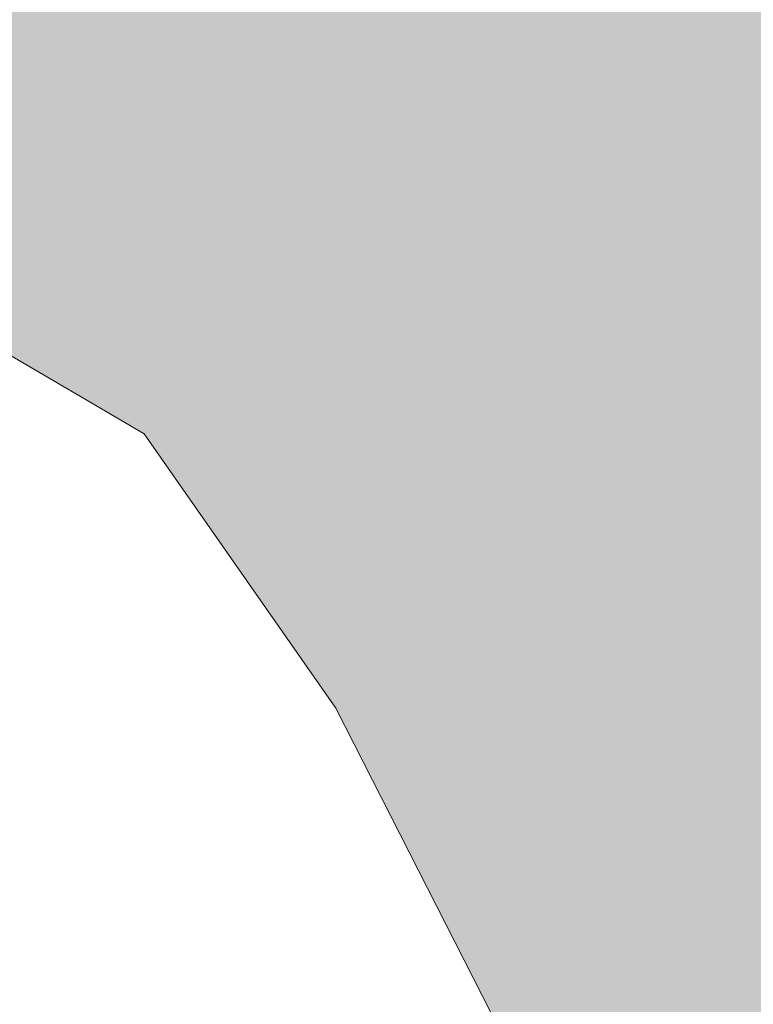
# Model space of a CAD drawing. Header units: metres. Extents: x -228 to 168, y -124 to 293.
# Tile 140 of 256: x -194.82 to -188.88, y 59.55 to 67.53. Entities that reach past the tile are written whole.
import ezdxf

# ---------------------------------------------------------------- set-up
doc = ezdxf.new("R2010")
doc.units = ezdxf.units.M
doc.header["$MEASUREMENT"] = 0
doc.layers.add('Straße.3 _ UMGEBUNG', color=7, linetype='Continuous')

msp = doc.modelspace()

# ---------------------------------------------------------------- hatches: boundary and pattern name
at = {"layer": 'Straße.3 _ UMGEBUNG', "linetype": 'Continuous', "lineweight": 18, "true_color": 0xf4f4f4}
msp.add_hatch(color=7, dxfattribs=at).paths.add_polyline_path([(-183.8, 75.4388), (-201.5884, 64.6102), (-199.1771, 65.6655), (-196.2299, 65.5852), (-193.8149, 64.1704), (-192.2617, 61.9463), (-174.0509, 26.1764), (-166.2264, 10.7878), (-157.9475, -3.8125), (-149.5376, -15.0545), (-145.3159, -19.7114), (-139.3678, -26.2059), (-127.7706, -36.3448), (-116.2325, -44.1219), (-114.2771, -44.7848), (-110.8698, -46.8389), (-108.467, -48.9406), (-106.869, -54.0488), (-105.9073, -55.4869), (-88.7483, -44.2687), (-89.9946, -41.9492), (-96.0134, -42.6732), (-99.3612, -41.9776), (-101.7914, -41.4035), (-111.8608, -36.282), (-113.2315, -35.4161), (-122.1724, -29.6002), (-130.1234, -22.9633), (-133.4046, -20.1161), (-142.8316, -9.7516), (-146.0431, -5.4242), (-151.5364, 1.8186), (-158.6997, 14.7968), (-167.202, 31.319), (-177.7368, 52.0247), (-185.9059, 68.1717), (-186.5607, 70.7857), (-185.8443, 73.3596)])

# ---------------------------------------------------------------- linework, layer by layer
at = {"layer": 'Straße.3 _ UMGEBUNG', "color": 7, "linetype": 'Continuous', "lineweight": 18, "true_color": 0xefefef, "flags": 128}
msp.add_lwpolyline([(-174.0509, 26.1764), (-183.8721, 45.4673), (-192.2617, 61.9463), (-193.8149, 64.1704), (-196.2299, 65.5852), (-199.1771, 65.6655), (-201.5884, 64.6102), (-183.8, 75.4388), (-185.8443, 73.3596), (-186.5607, 70.7857), (-185.9059, 68.1717), (-177.7368, 52.0247), (-167.202, 31.319)], dxfattribs=at)

doc.saveas('drawing.dxf')
